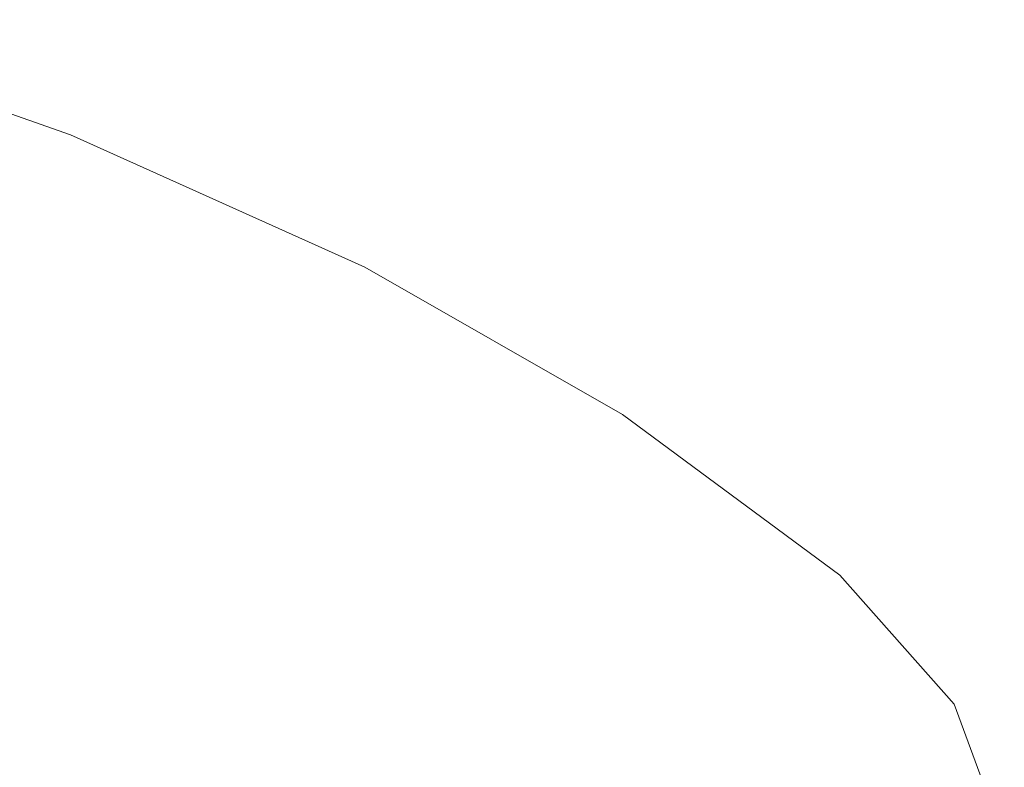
# Model space of a CAD drawing. Header units: millimetres. Extents: x -121 to 34184, y -147 to 33428.
# Tile 55 of 107: x 10653 to 10805, y 23782 to 23898. Entities that reach past the tile are written whole.
import ezdxf

# ---------------------------------------------------------------- set-up
doc = ezdxf.new("R2010")
doc.units = ezdxf.units.MM
doc.layers.add('P-SANR-FIXT-OTLN', color=6, linetype='Continuous', lineweight=20)

# ---------------------------------------------------------------- blocks, each defined once
blk = doc.blocks.new('ADSK_Унитаз напольный_ГОСТ 30493-2017 - Вертикальный выпуск-V2-_3D_ копия 1')
at = {"layer": 'P-SANR-FIXT-OTLN'}
for points in [[(8756.11, 23812.03, 0), (8722.59, 23836.79, 0), (8682.82, 23859.53, 0), (8637.39, 23879.93, 0), (8586.95, 23897.69, 0)], [(8448.11, 23735.92, 0), (8474.75, 23718.22, 0), (8508.79, 23703.77, 0), (8548.26, 23693.39, 0), (8590.85, 23687.7, 0), (8634.1, 23687.02, 0), (8675.49, 23691.4, 0), (8712.61, 23700.57, 0), (8743.32, 23714.01, 0), (8765.82, 23730.93, 0), (8778.8, 23750.36, 0), (8781.51, 23771.16, 0), (8773.8, 23792.12, 0), (8756.11, 23812.03, 0)]]:
    blk.add_polyline3d(points, dxfattribs=at)

msp = doc.modelspace()

# ---------------------------------------------------------------- block references
at = {"layer": 'P-SANR-FIXT-OTLN'}
msp.add_blockref('ADSK_Унитаз напольный_ГОСТ 30493-2017 - Вертикальный выпуск-V2-_3D_ копия 1', (2023.02, 0), dxfattribs=at)

doc.saveas('drawing.dxf')
